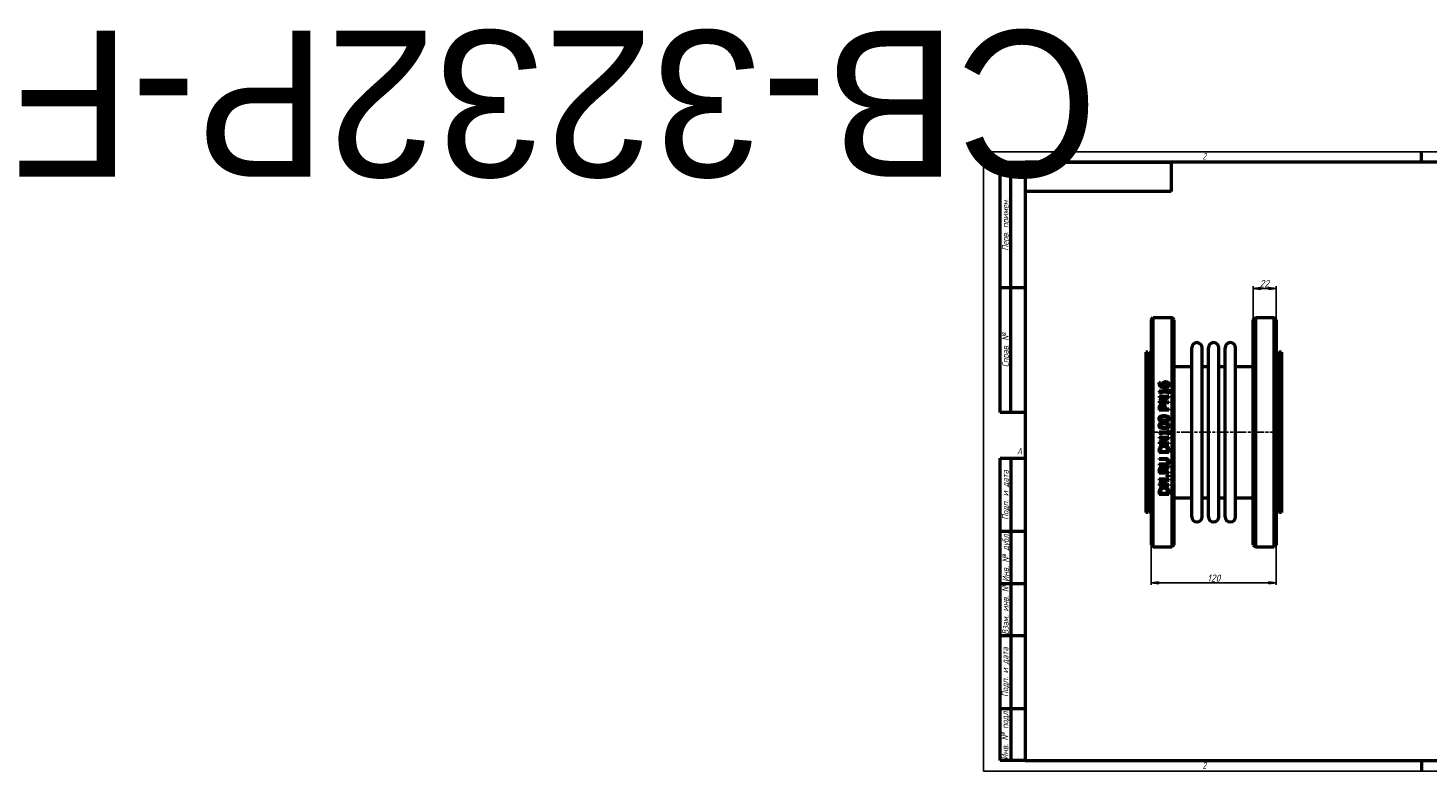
# Model space of a CAD drawing. Header units: millimetres. Extents: x -917 to 5470, y -139 to 713.
# Tile 1 of 4: x -917 to 426, y 0 to 713. Entities that reach past the tile are written whole.
import ezdxf
from ezdxf.enums import TextEntityAlignment as Align

# ---------------------------------------------------------------- set-up
doc = ezdxf.new("R2018")
doc.units = ezdxf.units.MM
doc.header["$LTSCALE"] = 2
doc.linetypes.add('CHAIN', pattern=[0.7087, 0.4724, -0.0591, 0.1181, -0.0591])
for name, color, linetype, lineweight in [('Видимый контур (ГОСТ)', 7, 'Continuous', 50), ('Кромка (ГОСТ)', 7, 'Continuous', 50), ('Обозначение (ГОСТ)', 7, 'Continuous', 25), ('Осевая линия (ГОСТ)', 7, 'Continuous', 25), ('Размер (ГОСТ)', 7, 'Continuous', 25), ('Эскизная геометрия (ГОСТ)', 7, 'Continuous', 50)]:
    doc.layers.add(name, color=color, linetype=linetype, lineweight=lineweight)
doc.styles.add('Альтернативный текст (ГОСТ)', font='arial.ttf', dxfattribs={"width": 0.8})
doc.styles.add('Обычный текст (ГОСТ)', font='GOST Common Italic.ttf')
doc.dimstyles.new('Обычный (ГОСТ)', dxfattribs={"dimscale": 2, "dimtxt": 3.5, "dimasz": 3.5, "dimexe": 1, "dimexo": 0, "dimgap": 0.5, "dimtad": 1, "dimtxsty": 'Обычный текст (ГОСТ)', "dimblk": 'Filled-1', "dimcen": 0.09, "dimdle": 15, "dimclrd": 256, "dimclre": 256, "dimclrt": 256, "dimazin": 2, "dimtfac": 0.714286, "dimtdec": 3, "dimtmove": 0, "dimatfit": 3, "dimfxl": 1, "dimtolj": 1, "dimlwd": 25, "dimlwe": 25, "dimarcsym": 0})

# ---------------------------------------------------------------- blocks, each defined once
blk = doc.blocks.new('Рамки ГОСТ - Рамка')
at = {"layer": 'Кромка (ГОСТ)', "lineweight": 25}
for p, q in [((0, 0), (0, 297)), ((0, 297), (420, 297)), ((420, 297), (420, 0)), ((420, 0), (0, 0))]:
    blk.add_line(p, q, dxfattribs=at)
at = {"layer": 'Кромка (ГОСТ)'}
for p, q in [((210, 292), (210, 297)), ((415, 292), (20, 292)), ((20, 292), (20, 5)), ((415, 5), (415, 292)), ((20, 5), (415, 5)), ((210, 5), (210, 0))]:
    blk.add_line(p, q, dxfattribs=at)
at = {"layer": 'Кромка (ГОСТ)', "char_height": 3.17, "attachment_point": 1, "style": 'Альтернативный текст (ГОСТ)'}
for s, insert, width in [('\\fGOST Common|b0|i1;{\\H3.1700;2}', (105, 296.5), 5.2328), ('\\fGOST Common|b0|i1;{\\H3.1700;1}', (315.02, 296.44), 5.2327), ('\\fGOST Common|b0|i1;{\\H3.1700;A}', (16, 155), 5.1335), ('\\fGOST Common|b0|i1;{\\H3.1700;A}', (416, 148.5), 5.0704), ('\\fGOST Common|b0|i1;{\\H3.1700;2}', (104.99, 4.3), 5.2328), ('\\fGOST Common|b0|i1;{\\H3.1700;1}', (315, 4.14), 6.6287), ('\\fGOST Common|b0|i1;{\\H3.1700;Формат А3}', (370, 4.39), 25.2103)]:
    blk.add_mtext(s, dxfattribs=dict(at, insert=insert, width=width))
blk = doc.blocks.new('ГОСТ - Доп. графы 1')
at = {"layer": 'Эскизная геометрия (ГОСТ)'}
for p, q in [((-12, 0), (-12, 145)), ((-12, 145), (0, 145)), ((-7, 145), (-7, 0)), ((-12, 110), (-7, 110)), ((-7, 110), (0, 110)), ((-12, 85), (-7, 85)), ((-7, 85), (0, 85)), ((-12, 60), (-7, 60)), ((-7, 60), (0, 60)), ((-12, 25), (-7, 25)), ((-7, 25), (0, 25)), ((0, 0), (-12, 0))]:
    blk.add_line(p, q, dxfattribs=at)
at = {"layer": 'Обозначение (ГОСТ)', "char_height": 3.17, "attachment_point": 5, "rotation": 90, "style": 'Альтернативный текст (ГОСТ)'}
for s, insert, width in [('\\fGOST Common|b0|i1;{\\H3.1700;Подп. и дата}', (-9.37, 127.41), 34.7679), ('\\fGOST Common|b0|i1;{\\H3.1700;Инв. № дубл.}', (-8.95, 97.55), 24.8438), ('\\fGOST Common|b0|i1;{\\H3.1700;Взам. инв. №}', (-9.58, 72.53), 24.8669), ('\\fGOST Common|b0|i1;{\\H3.1700;Подп. и дата}', (-9.5, 42.47), 35.1486), ('\\fGOST Common|b0|i1;{\\H3.1700;Инв. № подл.}', (-9.5, 12.41), 24.9618)]:
    blk.add_mtext(s, dxfattribs=dict(at, insert=insert, width=width))
at = {"layer": 'Обозначение (ГОСТ)', "lineweight": 30, "flags": 17}
for tag, p in [('Подп._и_дата_2', (-3.53, 127.51)), ('Инв._номер_дубликата', (-3.41, 97.47)), ('Взамен_инв._номера', (-3.46, 72.53)), ('Подп._и_дата_1', (-3.42, 42.35)), ('ИНВЕНТАРНЫЙ_НОМЕР', (-3.33, 12.68))]:
    blk.add_attdef(tag, text='', height=3.17, rotation=90, dxfattribs=at).set_placement(p, align=Align.MIDDLE_CENTER)
blk = doc.blocks.new('ГОСТ - Доп. графы 2')
at = {"layer": 'Эскизная геометрия (ГОСТ)'}
for p, q in [((-12, 0), (-12, 120)), ((-12, 120), (0, 120)), ((-7, 0), (-7, 120)), ((-12, 60), (0, 60)), ((0, 0), (-12, 0))]:
    blk.add_line(p, q, dxfattribs=at)
at = {"layer": 'Обозначение (ГОСТ)', "char_height": 3.17, "attachment_point": 5, "rotation": 90, "style": 'Альтернативный текст (ГОСТ)'}
for s, insert, width in [('\\fGOST Common|b0|i1;{\\H3.1700;Перв. примен.}', (-9.19, 90.05), 60.0143), ('\\fGOST Common|b0|i1;{\\H3.1700;Справ. №}', (-9.1, 30), 59.9357)]:
    blk.add_mtext(s, dxfattribs=dict(at, insert=insert, width=width))
at = {"layer": 'Обозначение (ГОСТ)', "lineweight": 30, "flags": 17}
for tag, p in [('Первичная_применяемость', (-3.65, 90.03)), ('Справочный_номер', (-3.55, 30.02))]:
    blk.add_attdef(tag, text='', height=3.17, rotation=90, dxfattribs=at).set_placement(p, align=Align.MIDDLE_CENTER)
blk = doc.blocks.new('ГОСТ - Доп. графы 3')
at = {"layer": 'Эскизная геометрия (ГОСТ)'}
for p, q in [((0, 0), (70, 0)), ((70, 0), (70, -14)), ((70, -14), (0, -14))]:
    blk.add_line(p, q, dxfattribs=at)
at = {"layer": 'Обозначение (ГОСТ)', "lineweight": 30}
blk.add_attdef('ОБОЗНАЧЕНИЕ', text='', height=5, rotation=180, dxfattribs=at).set_placement((34.94, -6.97), align=Align.MIDDLE_CENTER)
blk = doc.blocks.new('Filled-1')
at = {"color": 0}
for p, q in [((0, 0), (-1, 0.14)), ((-1, 0.14), (-1, -0.14)), ((-1, 0), (0, 0)), ((-1, -0.14), (0, 0))]:
    blk.add_line(p, q, dxfattribs=at)
at = {"color": 0, "flags": 128}
blk.add_lwpolyline([(-1, -0.14), (0, 0), (-1, 0.14), (-1, -0.14)], dxfattribs=at)
at = {"color": 0}
blk.add_solid([(-1, -0.14), (0, 0), (-1, 0.14), (-1, -0.14)], dxfattribs=at)
blk = doc.blocks.new('*D9')
at = {"layer": 'Defpoints', "color": 0, "linetype": 'Continuous', "transparency": 16777216}
for p in [(160.7, 217), (280.7, 217), (280.7, 180.5)]:
    blk.add_point(p, dxfattribs=at)
at = {"layer": 'Размер (ГОСТ)', "linetype": 'Continuous', "lineweight": 25, "transparency": 16777216}
for p, q in [((160.7, 217), (160.7, 178.5)), ((280.7, 217), (280.7, 178.5)), ((167.7, 180.5), (273.7, 180.5))]:
    blk.add_line(p, q, dxfattribs=at)
at = {"layer": 'Размер (ГОСТ)', "linetype": 'Continuous', "lineweight": 25, "transparency": 16777216, "xscale": 7, "yscale": 7, "zscale": 7, "rotation": 180}
blk.add_blockref('Filled-1', (160.7, 180.5), dxfattribs=at)
at = {"layer": 'Размер (ГОСТ)', "linetype": 'Continuous', "lineweight": 25, "transparency": 16777216, "xscale": 7, "yscale": 7, "zscale": 7}
blk.add_blockref('Filled-1', (280.7, 180.5), dxfattribs=at)
at = {"layer": 'Размер (ГОСТ)', "linetype": 'Continuous', "lineweight": 25, "transparency": 16777216, "insert": (214.6, 188.5), "char_height": 7, "attachment_point": 1, "style": 'Обычный текст (ГОСТ)'}
blk.add_mtext('\\A1;120', dxfattribs=at)
blk = doc.blocks.new('*D13')
at = {"layer": 'Defpoints', "color": 0, "linetype": 'Continuous', "transparency": 16777216}
for p in [(280.7, 463), (258.7, 433), (280.7, 433)]:
    blk.add_point(p, dxfattribs=at)
at = {"layer": 'Размер (ГОСТ)', "linetype": 'Continuous', "lineweight": 25, "transparency": 16777216}
for p, q in [((258.7, 433), (258.7, 465)), ((265.7, 463), (273.7, 463)), ((280.7, 433), (280.7, 465))]:
    blk.add_line(p, q, dxfattribs=at)
at = {"layer": 'Размер (ГОСТ)', "linetype": 'Continuous', "lineweight": 25, "transparency": 16777216, "xscale": 7, "yscale": 7, "zscale": 7, "rotation": 180}
blk.add_blockref('Filled-1', (258.7, 463), dxfattribs=at)
at = {"layer": 'Размер (ГОСТ)', "linetype": 'Continuous', "lineweight": 25, "transparency": 16777216, "xscale": 7, "yscale": 7, "zscale": 7}
blk.add_blockref('Filled-1', (280.7, 463), dxfattribs=at)
at = {"layer": 'Размер (ГОСТ)', "linetype": 'Continuous', "lineweight": 25, "transparency": 16777216, "insert": (264.7, 471), "char_height": 7, "attachment_point": 1, "style": 'Обычный текст (ГОСТ)'}
blk.add_mtext('\\A1;22', dxfattribs=at)

msp = doc.modelspace()

# ---------------------------------------------------------------- linework, layer by layer
at = {"layer": 'Видимый контур (ГОСТ)'}
for p, q in [((160.697, 432.953), (162.697, 434.953)), ((160.697, 432.953), (160.697, 216.953)), ((162.697, 214.953), (162.697, 434.953)), ((162.697, 434.953), (180.697, 434.953)), ((180.697, 434.953), (180.697, 214.953)), ((182.697, 432.953), (180.697, 434.953)), ((182.697, 216.953), (182.697, 432.953)), ((258.697, 432.953), (260.697, 434.953)), ((258.697, 216.953), (258.697, 432.953)), ((260.697, 434.953), (278.697, 434.953)), ((260.697, 434.953), (260.697, 214.953)), ((278.697, 214.953), (278.697, 434.953)), ((280.697, 432.953), (278.697, 434.953)), ((280.697, 432.953), (280.697, 216.953)), ((199.697, 243.953), (199.697, 405.953)), ((209.697, 243.953), (209.697, 405.953)), ((215.697, 243.953), (215.697, 405.953)), ((225.697, 243.953), (225.697, 405.953)), ((231.697, 243.953), (231.697, 405.953)), ((241.697, 243.953), (241.697, 405.953)), ((155.697, 401.953), (155.697, 247.953)), ((157.697, 401.953), (155.697, 401.953)), ((157.697, 399.453), (160.697, 402.453)), ((157.697, 401.953), (157.697, 247.953)), ((283.697, 399.453), (280.697, 402.453)), ((283.697, 401.953), (283.697, 247.953)), ((285.697, 401.953), (283.697, 401.953)), ((285.697, 401.953), (285.697, 247.953)), ((182.697, 387.953), (198.697, 387.953)), ((210.697, 387.953), (214.697, 387.953)), ((226.697, 387.953), (230.697, 387.953)), ((242.697, 387.953), (258.697, 387.953)), ((168.534, 372.74), (169.694, 372.74)), ((168.549, 364.578), (168.549, 363.645)), ((168.549, 364.578), (176.659, 364.578)), ((169.694, 372.689), (169.694, 372.74)), ((170.627, 361.785), (170.627, 363.419)), ((176.659, 363.419), (170.627, 363.419)), ((176.659, 366.176), (176.659, 364.578)), ((176.659, 366.176), (177.578, 366.176)), ((176.659, 363.419), (176.659, 361.785)), ((177.578, 361.785), (177.578, 366.176)), ((168.578, 359.51), (177.578, 359.51)), ((168.578, 359.51), (168.578, 358.394)), ((175.704, 358.394), (168.578, 358.394)), ((175.704, 358.394), (168.578, 354.769)), ((168.578, 354.769), (168.578, 353.07)), ((177.578, 353.07), (168.578, 353.07)), ((170.627, 361.785), (169.803, 361.785)), ((169.818, 354.185), (177.578, 358.168)), ((169.818, 354.185), (177.578, 354.185)), ((177.578, 361.785), (176.659, 361.785)), ((177.578, 358.168), (177.578, 359.51)), ((177.578, 353.07), (177.578, 354.185)), ((168.578, 348.504), (168.578, 346.243)), ((177.578, 346.243), (168.578, 346.243)), ((169.614, 347.439), (169.614, 348.431)), ((169.614, 347.439), (173.202, 347.439)), ((173.202, 348.256), (173.202, 347.439)), ((174.223, 347.439), (174.223, 348.453)), ((174.223, 347.439), (177.578, 347.439)), ((177.578, 346.243), (177.578, 347.439)), ((168.549, 325.362), (168.549, 324.429)), ((168.549, 325.362), (176.659, 325.362)), ((170.627, 322.569), (169.803, 322.569)), ((170.627, 322.569), (170.627, 324.202)), ((176.659, 324.202), (170.627, 324.202)), ((176.659, 326.959), (176.659, 325.362)), ((176.659, 326.959), (177.578, 326.959)), ((176.659, 324.202), (176.659, 322.569)), ((177.578, 322.569), (176.659, 322.569)), ((177.578, 322.569), (177.578, 326.959)), ((168.578, 320.293), (177.578, 320.293)), ((168.578, 320.293), (168.578, 319.177)), ((175.704, 319.177), (168.578, 319.177)), ((175.704, 319.177), (168.578, 315.553)), ((168.578, 315.553), (168.578, 313.853)), ((177.578, 313.853), (168.578, 313.853)), ((169.818, 314.969), (177.578, 318.951)), ((169.818, 314.969), (177.578, 314.969)), ((177.578, 318.951), (177.578, 320.293)), ((177.578, 313.853), (177.578, 314.969)), ((168.578, 307.508), (168.578, 305.459)), ((177.578, 305.459), (168.578, 305.459)), ((168.578, 299.879), (168.578, 298.683)), ((168.578, 299.879), (174.194, 299.879)), ((174.223, 298.683), (168.578, 298.683)), ((169.614, 306.655), (169.614, 307.566)), ((169.614, 306.655), (176.542, 306.655)), ((176.542, 307.566), (176.542, 306.655)), ((177.578, 305.459), (177.578, 307.53)), ((168.578, 294.562), (174.194, 294.562)), ((168.578, 294.562), (168.578, 293.366)), ((174.194, 293.366), (168.578, 293.366)), ((168.578, 288.115), (168.578, 285.796)), ((177.578, 285.796), (168.578, 285.796)), ((169.614, 286.992), (169.614, 288.181)), ((169.614, 286.992), (172.998, 286.992)), ((172.998, 288.042), (172.998, 286.992)), ((177.578, 292.761), (173.662, 289.559)), ((173.997, 288.363), (177.578, 291.207)), ((173.997, 286.992), (173.997, 288.363)), ((173.997, 286.992), (177.578, 286.992)), ((175.857, 283.724), (175.857, 282.28)), ((175.857, 283.724), (177.578, 283.724)), ((177.578, 282.28), (175.857, 282.28)), ((177.578, 291.207), (177.578, 292.761)), ((177.578, 285.796), (177.578, 286.992)), ((177.578, 282.28), (177.578, 283.724)), ((168.578, 280.224), (168.578, 279.108)), ((168.578, 280.224), (177.578, 280.224)), ((175.704, 279.108), (168.578, 275.483)), ((175.704, 279.108), (168.578, 279.108)), ((168.578, 275.483), (168.578, 273.783)), ((177.578, 273.783), (168.578, 273.783)), ((169.818, 274.899), (177.578, 278.882)), ((169.818, 274.899), (177.578, 274.899)), ((177.578, 278.882), (177.578, 280.224)), ((177.578, 273.783), (177.578, 274.899)), ((168.578, 267.438), (168.578, 265.389)), ((177.578, 265.389), (168.578, 265.389)), ((169.614, 266.585), (169.614, 267.497)), ((169.614, 266.585), (176.542, 266.585)), ((176.542, 267.497), (176.542, 266.585)), ((177.578, 265.389), (177.578, 267.46)), ((182.697, 261.953), (198.697, 261.953)), ((210.697, 261.953), (214.697, 261.953)), ((226.697, 261.953), (230.697, 261.953)), ((242.697, 261.953), (258.697, 261.953)), ((157.697, 247.953), (155.697, 247.953)), ((157.697, 250.453), (160.697, 247.453)), ((283.697, 250.453), (280.697, 247.453)), ((285.697, 247.953), (283.697, 247.953)), ((160.697, 216.953), (162.697, 214.953)), ((162.697, 214.953), (180.697, 214.953)), ((182.697, 216.953), (180.697, 214.953)), ((258.697, 216.953), (260.697, 214.953)), ((260.697, 214.953), (278.697, 214.953)), ((280.697, 216.953), (278.697, 214.953))]:
    msp.add_line(p, q, dxfattribs=at)
for centre, radius, start, end in [((204.697, 405.953), 5, 0, 180), ((220.697, 405.953), 5, 0, 180), ((236.697, 405.953), 5, 0, 180), ((198.697, 388.953), 1, 270, 0), ((210.697, 388.953), 1, 180, 270), ((214.697, 388.953), 1, 270, 0), ((226.697, 388.953), 1, 180, 270), ((230.697, 388.953), 1, 270, 0), ((242.697, 388.953), 1, 180, 270), ((198.697, 260.953), 1, 0, 90), ((210.697, 260.953), 1, 90, 180), ((214.697, 260.953), 1, 0, 90), ((226.697, 260.953), 1, 90, 180), ((230.697, 260.953), 1, 0, 90), ((242.697, 260.953), 1, 90, 180), ((204.697, 243.953), 5, 180, 0), ((220.697, 243.953), 5, 180, 0), ((236.697, 243.953), 5, 180, 0)]:
    msp.add_arc(centre, radius, start, end, dxfattribs=at)
for points, knots in [([(168.41, 371.719), (168.41, 371.822), (168.413, 371.926), (168.424, 372.13), (168.433, 372.237), (168.464, 372.47), (168.491, 372.61), (168.534, 372.74)], [0, 0, 0, 0, 0.034357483, 0.034357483, 0.067830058, 0.067830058, 0.114049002, 0.114049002, 0.114049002, 0.114049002]), ([(169.862, 368.67), (169.531, 368.905), (169.258, 369.188), (168.887, 369.734), (168.729, 370.018), (168.467, 370.816), (168.41, 371.269), (168.41, 371.719)], [0, 0, 0, 0, 0.125477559, 0.125477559, 0.210901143, 0.210901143, 0.312500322, 0.312500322, 0.312500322, 0.312500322]), ([(169.803, 361.785), (169.803, 362.04), (169.788, 362.312), (169.677, 362.924), (169.575, 363.096), (169.465, 363.268), (169.385, 363.35), (169.184, 363.489), (169.068, 363.54), (168.818, 363.613), (168.682, 363.634), (168.549, 363.645)], [0, 0, 0, 0, 0.081075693, 0.081075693, 0.198039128, 0.198039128, 0.353458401, 0.353458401, 0.516544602, 0.516544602, 0.68780653, 0.68780653, 0.68780653, 0.68780653]), ([(169.694, 372.689), (169.642, 372.588), (169.6, 372.465), (169.481, 372.059), (169.453, 371.803), (169.453, 371.558)], [0, 0, 0, 0, 0.036867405, 0.036867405, 0.14045427, 0.14045427, 0.14045427, 0.14045427]), ([(169.453, 371.558), (169.453, 371.224), (169.504, 370.89), (169.743, 370.293), (169.911, 370.041), (170.321, 369.634), (170.592, 369.426), (171.458, 369.065), (171.964, 368.969), (172.458, 368.925)], [0, 0, 0, 0, 0.110798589, 0.110798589, 0.209481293, 0.209481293, 0.292375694, 0.292375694, 0.382968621, 0.382968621, 0.382968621, 0.382968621]), ([(173.625, 367.685), (173.217, 367.685), (172.806, 367.707), (171.921, 367.819), (171.429, 367.923), (170.564, 368.24), (170.196, 368.43), (169.862, 368.67)], [0, 0, 0, 0, 0.122472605, 0.122472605, 0.267903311, 0.267903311, 0.390107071, 0.390107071, 0.390107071, 0.390107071]), ([(171.831, 370.8), (171.831, 370.968), (171.839, 371.139), (171.869, 371.387), (171.881, 371.468), (171.936, 371.742), (171.985, 371.887), (172.132, 372.206), (172.242, 372.38), (172.363, 372.543)], [0, 0, 0, 0, 0.0555764, 0.0555764, 0.082632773, 0.082632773, 0.14767866, 0.14767866, 0.233142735, 0.233142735, 0.233142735, 0.233142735]), ([(172.458, 368.925), (172.339, 369.096), (172.234, 369.273), (172.101, 369.545), (172.063, 369.633), (171.944, 369.934), (171.831, 370.282), (171.831, 370.8)], [0, 0, 0, 0, 0.066257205, 0.066257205, 0.097414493, 0.097414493, 0.171589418, 0.171589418, 0.171589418, 0.171589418]), ([(172.363, 372.543), (172.481, 372.7), (172.617, 372.842), (172.989, 373.135), (173.197, 373.234), (173.567, 373.382), (173.794, 373.439), (174.235, 373.507), (174.448, 373.52), (174.661, 373.52)], [0, 0, 0, 0, 0.062947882, 0.062947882, 0.148313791, 0.148313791, 0.26770231, 0.26770231, 0.375183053, 0.375183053, 0.375183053, 0.375183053]), ([(173.144, 371.682), (173.061, 371.578), (172.997, 371.464), (172.85, 371.079), (172.83, 370.764), (172.83, 370.53)], [0, 0, 0, 0, 0.042580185, 0.042580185, 0.134842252, 0.134842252, 0.134842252, 0.134842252]), ([(172.83, 370.53), (172.83, 370.379), (172.842, 370.23), (172.893, 369.926), (172.932, 369.78), (173.071, 369.384), (173.187, 369.149), (173.326, 368.925)], [0, 0, 0, 0, 0.049581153, 0.049581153, 0.10102943, 0.10102943, 0.183955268, 0.183955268, 0.183955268, 0.183955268]), ([(174.712, 372.295), (174.509, 372.295), (174.3, 372.28), (173.86, 372.192), (173.671, 372.114), (173.369, 371.921), (173.248, 371.809), (173.144, 371.682)], [0, 0, 0, 0, 0.060848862, 0.060848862, 0.135236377, 0.135236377, 0.20178667, 0.20178667, 0.20178667, 0.20178667]), ([(173.326, 368.925), (173.41, 368.921), (173.494, 368.916), (173.614, 368.909), (173.716, 368.903), (173.895, 368.903)], [0, 0, 0, 0, 0.0252685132, 0.0252685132, 0.0358120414, 0.0358120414, 0.0358120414, 0.0358120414]), ([(176.951, 368.677), (176.782, 368.516), (176.59, 368.379), (176.106, 368.109), (175.82, 368.001), (175.261, 367.832), (174.924, 367.771), (174.272, 367.7), (173.946, 367.685), (173.625, 367.685)], [0, 0, 0, 0, 0.073076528, 0.073076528, 0.169755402, 0.169755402, 0.297982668, 0.297982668, 0.420705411, 0.420705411, 0.420705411, 0.420705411]), ([(173.895, 368.903), (174.183, 368.903), (174.483, 368.916), (175.328, 369.024), (175.653, 369.16), (176.033, 369.359), (176.163, 369.443), (176.273, 369.545)], [0, 0, 0, 0, 0.086400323, 0.086400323, 0.255607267, 0.255607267, 0.34968845, 0.34968845, 0.34968845, 0.34968845]), ([(174.661, 373.52), (174.88, 373.52), (175.099, 373.503), (175.724, 373.393), (176.039, 373.262), (176.515, 373.014), (176.733, 372.86), (176.922, 372.674)], [0, 0, 0, 0, 0.065881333, 0.065881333, 0.191127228, 0.191127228, 0.320246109, 0.320246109, 0.320246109, 0.320246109]), ([(176.783, 370.668), (176.783, 370.889), (176.748, 371.107), (176.583, 371.494), (176.469, 371.656), (176.208, 371.902), (176.048, 372.024), (175.631, 372.187), (175.451, 372.23), (175.085, 372.284), (174.897, 372.295), (174.712, 372.295)], [0, 0, 0, 0, 0.072663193, 0.072663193, 0.137488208, 0.137488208, 0.185600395, 0.185600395, 0.218416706, 0.218416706, 0.251435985, 0.251435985, 0.251435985, 0.251435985]), ([(176.273, 369.545), (176.385, 369.646), (176.487, 369.758), (176.606, 369.941), (176.67, 370.052), (176.763, 370.367), (176.783, 370.517), (176.783, 370.668)], [0, 0, 0, 0, 0.0472172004, 0.0472172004, 0.0700077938, 0.0700077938, 0.0897858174, 0.0897858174, 0.0897858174, 0.0897858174]), ([(176.922, 372.674), (177.095, 372.507), (177.245, 372.324), (177.45, 371.992), (177.552, 371.803), (177.727, 371.265), (177.768, 370.965), (177.768, 370.661)], [0, 0, 0, 0, 0.076128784, 0.076128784, 0.126263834, 0.126263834, 0.18492551, 0.18492551, 0.18492551, 0.18492551]), ([(177.768, 370.661), (177.768, 370.463), (177.751, 370.265), (177.679, 369.884), (177.626, 369.703), (177.487, 369.375), (177.406, 369.227), (177.205, 368.939), (177.086, 368.803), (176.951, 368.677)], [0, 0, 0, 0, 0.065299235, 0.065299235, 0.127204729, 0.127204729, 0.182439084, 0.182439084, 0.240785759, 0.240785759, 0.240785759, 0.240785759]), ([(168.578, 348.504), (168.578, 348.757), (168.588, 349.015), (168.635, 349.489), (168.67, 349.719), (168.81, 350.266), (168.944, 350.578), (169.14, 350.86)], [0, 0, 0, 0, 0.077655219, 0.077655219, 0.146347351, 0.146347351, 0.250849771, 0.250849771, 0.250849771, 0.250849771]), ([(169.14, 350.86), (169.255, 351.028), (169.388, 351.182), (169.749, 351.504), (169.945, 351.616), (170.262, 351.774), (170.471, 351.839), (170.886, 351.916), (171.089, 351.932), (171.291, 351.932)], [0, 0, 0, 0, 0.062462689, 0.062462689, 0.147144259, 0.147144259, 0.283483, 0.283483, 0.408900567, 0.408900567, 0.408900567, 0.408900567]), ([(169.956, 350.036), (169.86, 349.891), (169.789, 349.733), (169.69, 349.403), (169.614, 349.076), (169.614, 348.431)], [0, 0, 0, 0, 0.053138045, 0.053138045, 0.105981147, 0.105981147, 0.105981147, 0.105981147]), ([(171.328, 350.685), (171.126, 350.685), (170.923, 350.662), (170.543, 350.549), (170.409, 350.472), (170.174, 350.309), (170.054, 350.182), (169.956, 350.036)], [0, 0, 0, 0, 0.060434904, 0.060434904, 0.119373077, 0.119373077, 0.215182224, 0.215182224, 0.215182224, 0.215182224]), ([(171.291, 351.932), (171.522, 351.932), (171.75, 351.907), (172.299, 351.782), (172.649, 351.644), (173.08, 351.34), (173.189, 351.247), (173.29, 351.144)], [0, 0, 0, 0, 0.069180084, 0.069180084, 0.169183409, 0.169183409, 0.20693329, 0.20693329, 0.20693329, 0.20693329]), ([(172.662, 350.174), (172.57, 350.266), (172.469, 350.35), (172.207, 350.518), (172.066, 350.573), (171.743, 350.664), (171.533, 350.685), (171.328, 350.685)], [0, 0, 0, 0, 0.039724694, 0.039724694, 0.094202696, 0.094202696, 0.180509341, 0.180509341, 0.180509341, 0.180509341]), ([(173.202, 348.256), (173.202, 348.48), (173.194, 348.714), (173.145, 349.184), (173.107, 349.363), (173.032, 349.618), (172.981, 349.741), (172.845, 349.974), (172.761, 350.08), (172.662, 350.174)], [0, 0, 0, 0, 0.068839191, 0.068839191, 0.145010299, 0.145010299, 0.222341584, 0.222341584, 0.300626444, 0.300626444, 0.300626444, 0.300626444]), ([(173.29, 351.144), (173.503, 350.927), (173.68, 350.684), (173.996, 350.083), (174.073, 349.791), (174.194, 349.249), (174.223, 348.841), (174.223, 348.453)], [0, 0, 0, 0, 0.092755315, 0.092755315, 0.208237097, 0.208237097, 0.476132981, 0.476132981, 0.476132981, 0.476132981]), ([(168.396, 338.096), (168.396, 338.459), (168.448, 338.821), (168.692, 339.429), (168.849, 339.67), (169.235, 340.062), (169.495, 340.264), (170.367, 340.662), (170.907, 340.789), (171.966, 340.942), (172.532, 340.97), (173.078, 340.97)], [0, 0, 0, 0, 0.109563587, 0.109563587, 0.19811009, 0.19811009, 0.275244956, 0.275244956, 0.367978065, 0.367978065, 0.464762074, 0.464762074, 0.464762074, 0.464762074]), ([(173.085, 335.215), (172.186, 335.215), (171.277, 335.287), (169.937, 335.662), (169.564, 335.87), (169.072, 336.251), (168.878, 336.466), (168.606, 336.933), (168.521, 337.162), (168.417, 337.629), (168.396, 337.863), (168.396, 338.096)], [0, 0, 0, 0, 0.269879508, 0.269879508, 0.472248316, 0.472248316, 0.654332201, 0.654332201, 0.80658432, 0.80658432, 0.951291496, 0.951291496, 0.951291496, 0.951291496]), ([(170.328, 339.416), (170.123, 339.335), (169.928, 339.224), (169.617, 338.925), (169.544, 338.786), (169.466, 338.607), (169.439, 338.51), (169.403, 338.308), (169.395, 338.202), (169.395, 338.096)], [0, 0, 0, 0, 0.066407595, 0.066407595, 0.129705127, 0.129705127, 0.195967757, 0.195967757, 0.265977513, 0.265977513, 0.265977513, 0.265977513]), ([(169.395, 338.096), (169.395, 337.927), (169.415, 337.756), (169.523, 337.423), (169.604, 337.295), (169.772, 337.1), (169.864, 337.02), (170.083, 336.872), (170.211, 336.807), (170.343, 336.754)], [0, 0, 0, 0, 0.051179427, 0.051179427, 0.105460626, 0.105460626, 0.154017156, 0.154017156, 0.210576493, 0.210576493, 0.210576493, 0.210576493]), ([(173.078, 339.745), (172.56, 339.745), (171.998, 339.727), (171.245, 339.648), (170.763, 339.589), (170.328, 339.416)], [0, 0, 0, 0, 0.155383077, 0.155383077, 0.22663436, 0.22663436, 0.22663436, 0.22663436]), ([(170.343, 336.754), (170.617, 336.645), (170.926, 336.58), (171.718, 336.47), (172.407, 336.441), (173.085, 336.441)], [0, 0, 0, 0, 0.088634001, 0.088634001, 0.240346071, 0.240346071, 0.240346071, 0.240346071]), ([(173.078, 340.97), (173.766, 340.97), (174.505, 340.927), (175.915, 340.648), (176.356, 340.44), (176.911, 340.093), (177.147, 339.882), (177.487, 339.402), (177.597, 339.16), (177.739, 338.639), (177.768, 338.367), (177.768, 338.096)], [0, 0, 0, 0, 0.20625805, 0.20625805, 0.43035992, 0.43035992, 0.64433722, 0.64433722, 0.82522255, 0.82522255, 1.00724305, 1.00724305, 1.00724305, 1.00724305]), ([(175.82, 339.424), (175.569, 339.523), (175.287, 339.586), (174.481, 339.714), (173.785, 339.745), (173.078, 339.745)], [0, 0, 0, 0, 0.081165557, 0.081165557, 0.245449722, 0.245449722, 0.245449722, 0.245449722]), ([(177.768, 338.096), (177.768, 337.734), (177.716, 337.371), (177.476, 336.762), (177.322, 336.52), (176.923, 336.109), (176.661, 335.913), (175.844, 335.537), (175.34, 335.413), (174.279, 335.247), (173.668, 335.215), (173.085, 335.215)], [0, 0, 0, 0, 0.109577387, 0.109577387, 0.197411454, 0.197411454, 0.281742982, 0.281742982, 0.382889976, 0.382889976, 0.503346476, 0.503346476, 0.503346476, 0.503346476]), ([(173.085, 336.441), (173.585, 336.441), (174.162, 336.453), (174.867, 336.517), (175.324, 336.566), (175.798, 336.747)], [0, 0, 0, 0, 0.149855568, 0.149855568, 0.211058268, 0.211058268, 0.211058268, 0.211058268]), ([(175.798, 336.747), (176.008, 336.826), (176.206, 336.934), (176.534, 337.239), (176.611, 337.385), (176.69, 337.559), (176.721, 337.661), (176.76, 337.875), (176.768, 337.986), (176.768, 338.096)], [0, 0, 0, 0, 0.067165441, 0.067165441, 0.134732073, 0.134732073, 0.219694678, 0.219694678, 0.307738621, 0.307738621, 0.307738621, 0.307738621]), ([(176.768, 338.096), (176.768, 338.272), (176.746, 338.448), (176.637, 338.762), (176.561, 338.893), (176.377, 339.098), (176.287, 339.173), (176.073, 339.314), (175.949, 339.374), (175.82, 339.424)], [0, 0, 0, 0, 0.052954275, 0.052954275, 0.100412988, 0.100412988, 0.135842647, 0.135842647, 0.177063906, 0.177063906, 0.177063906, 0.177063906]), ([(168.396, 331.343), (168.396, 331.704), (168.448, 332.064), (168.69, 332.672), (168.847, 332.913), (169.233, 333.307), (169.487, 333.503), (170.344, 333.902), (170.888, 334.032), (171.955, 334.187), (172.527, 334.216), (173.078, 334.216)], [0, 0, 0, 0, 0.108520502, 0.108520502, 0.196613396, 0.196613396, 0.274057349, 0.274057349, 0.371609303, 0.371609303, 0.473817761, 0.473817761, 0.473817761, 0.473817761]), ([(173.085, 328.462), (171.976, 328.462), (170.942, 328.571), (169.775, 329.003), (169.431, 329.188), (168.936, 329.644), (168.77, 329.866), (168.555, 330.315), (168.49, 330.52), (168.412, 330.933), (168.396, 331.138), (168.396, 331.343)], [0, 0, 0, 0, 0.332716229, 0.332716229, 0.48487363, 0.48487363, 0.595225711, 0.595225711, 0.679417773, 0.679417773, 0.759404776, 0.759404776, 0.759404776, 0.759404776]), ([(169.803, 322.569), (169.803, 323.036), (169.753, 323.449), (169.556, 323.933), (169.478, 324.029), (169.341, 324.171), (169.245, 324.236), (168.957, 324.372), (168.749, 324.413), (168.549, 324.429)], [0, 0, 0, 0, 0.140357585, 0.140357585, 0.220590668, 0.220590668, 0.338300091, 0.338300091, 0.540516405, 0.540516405, 0.540516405, 0.540516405]), ([(170.328, 332.663), (170.125, 332.582), (169.931, 332.472), (169.621, 332.177), (169.547, 332.038), (169.469, 331.86), (169.441, 331.764), (169.403, 331.559), (169.395, 331.451), (169.395, 331.343)], [0, 0, 0, 0, 0.065652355, 0.065652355, 0.128722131, 0.128722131, 0.195228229, 0.195228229, 0.267118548, 0.267118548, 0.267118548, 0.267118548]), ([(169.395, 331.343), (169.395, 331.141), (169.423, 330.938), (169.544, 330.645), (169.618, 330.508), (169.835, 330.291), (169.921, 330.225), (170.117, 330.101), (170.229, 330.046), (170.343, 330.001)], [0, 0, 0, 0, 0.060605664, 0.060605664, 0.094953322, 0.094953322, 0.113854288, 0.113854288, 0.135185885, 0.135185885, 0.135185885, 0.135185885]), ([(173.078, 332.991), (172.558, 332.991), (171.993, 332.974), (171.245, 332.894), (170.763, 332.835), (170.328, 332.663)], [0, 0, 0, 0, 0.156016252, 0.156016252, 0.225247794, 0.225247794, 0.225247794, 0.225247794]), ([(170.343, 330.001), (170.677, 329.868), (171.065, 329.798), (171.637, 329.738), (172.181, 329.687), (173.085, 329.687)], [0, 0, 0, 0, 0.107713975, 0.107713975, 0.173084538, 0.173084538, 0.173084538, 0.173084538]), ([(173.078, 334.216), (173.824, 334.216), (174.642, 334.166), (175.685, 333.927), (176, 333.83), (176.558, 333.572), (176.879, 333.385), (177.344, 332.881), (177.489, 332.645), (177.718, 332.051), (177.768, 331.697), (177.768, 331.343)], [0, 0, 0, 0, 0.223878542, 0.223878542, 0.319888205, 0.319888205, 0.407574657, 0.407574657, 0.468882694, 0.468882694, 0.546027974, 0.546027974, 0.546027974, 0.546027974]), ([(175.82, 332.67), (175.516, 332.79), (175.163, 332.859), (174.45, 332.95), (173.887, 332.991), (173.078, 332.991)], [0, 0, 0, 0, 0.098253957, 0.098253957, 0.216542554, 0.216542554, 0.216542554, 0.216542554]), ([(177.768, 331.343), (177.768, 330.993), (177.72, 330.643), (177.494, 330.042), (177.344, 329.798), (176.92, 329.344), (176.649, 329.162), (175.934, 328.815), (175.458, 328.688), (174.378, 328.499), (173.714, 328.462), (173.085, 328.462)], [0, 0, 0, 0, 0.105098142, 0.105098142, 0.192751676, 0.192751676, 0.291411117, 0.291411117, 0.431998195, 0.431998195, 0.621695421, 0.621695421, 0.621695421, 0.621695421]), ([(173.085, 329.687), (173.586, 329.687), (174.165, 329.699), (174.868, 329.764), (175.325, 329.812), (175.798, 329.993)], [0, 0, 0, 0, 0.150175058, 0.150175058, 0.210405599, 0.210405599, 0.210405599, 0.210405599]), ([(175.798, 329.993), (176.007, 330.072), (176.204, 330.18), (176.533, 330.483), (176.61, 330.629), (176.689, 330.801), (176.719, 330.903), (176.76, 331.118), (176.768, 331.23), (176.768, 331.343)], [0, 0, 0, 0, 0.066783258, 0.066783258, 0.134257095, 0.134257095, 0.219873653, 0.219873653, 0.31040719, 0.31040719, 0.31040719, 0.31040719]), ([(176.768, 331.343), (176.768, 331.541), (176.74, 331.74), (176.62, 332.032), (176.546, 332.169), (176.333, 332.382), (176.246, 332.449), (176.049, 332.572), (175.936, 332.626), (175.82, 332.67)], [0, 0, 0, 0, 0.059531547, 0.059531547, 0.095068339, 0.095068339, 0.115198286, 0.115198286, 0.138034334, 0.138034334, 0.138034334, 0.138034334]), ([(168.578, 307.508), (168.578, 307.89), (168.591, 308.294), (168.674, 309.125), (168.738, 309.397), (168.904, 309.989), (169.064, 310.383), (169.293, 310.732)], [0, 0, 0, 0, 0.11602432, 0.11602432, 0.253183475, 0.253183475, 0.537505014, 0.537505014, 0.537505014, 0.537505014]), ([(169.293, 310.732), (169.49, 311.029), (169.723, 311.295), (170.34, 311.827), (170.689, 312.02), (171.284, 312.292), (171.638, 312.397), (172.358, 312.528), (172.722, 312.555), (173.085, 312.555)], [0, 0, 0, 0, 0.107626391, 0.107626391, 0.245266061, 0.245266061, 0.422652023, 0.422652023, 0.597235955, 0.597235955, 0.597235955, 0.597235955]), ([(170.153, 309.944), (170.015, 309.71), (169.904, 309.464), (169.718, 308.885), (169.614, 308.409), (169.614, 307.566)], [0, 0, 0, 0, 0.082175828, 0.082175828, 0.184093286, 0.184093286, 0.184093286, 0.184093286]), ([(173.071, 311.308), (172.644, 311.308), (172.209, 311.264), (171.468, 311.055), (171.155, 310.916), (170.722, 310.61), (170.582, 310.486), (170.342, 310.222), (170.241, 310.088), (170.153, 309.944)], [0, 0, 0, 0, 0.128149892, 0.128149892, 0.231051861, 0.231051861, 0.287719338, 0.287719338, 0.338599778, 0.338599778, 0.338599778, 0.338599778]), ([(175.944, 310.053), (175.797, 310.272), (175.622, 310.466), (175.245, 310.77), (174.994, 310.939), (174.391, 311.159), (174.137, 311.217), (173.616, 311.292), (173.341, 311.308), (173.071, 311.308)], [0, 0, 0, 0, 0.079564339, 0.079564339, 0.14586776, 0.14586776, 0.189951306, 0.189951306, 0.236456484, 0.236456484, 0.236456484, 0.236456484]), ([(173.085, 312.555), (173.555, 312.555), (174.02, 312.501), (175.14, 312.194), (175.655, 311.896), (176.358, 311.349), (176.632, 311.056), (176.856, 310.717)], [0, 0, 0, 0, 0.140782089, 0.140782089, 0.348454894, 0.348454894, 0.523215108, 0.523215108, 0.523215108, 0.523215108]), ([(176.542, 307.566), (176.542, 307.824), (176.532, 308.086), (176.485, 308.583), (176.446, 308.848), (176.299, 309.431), (176.153, 309.756), (175.944, 310.053)], [0, 0, 0, 0, 0.078375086, 0.078375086, 0.151429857, 0.151429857, 0.26153837, 0.26153837, 0.26153837, 0.26153837]), ([(176.856, 310.717), (177.049, 310.41), (177.208, 310.085), (177.421, 309.439), (177.578, 308.837), (177.578, 307.53)], [0, 0, 0, 0, 0.109300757, 0.109300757, 0.205768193, 0.205768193, 0.205768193, 0.205768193]), ([(174.194, 299.879), (174.601, 299.879), (175.024, 299.852), (175.849, 299.699), (176.104, 299.593), (176.514, 299.391), (176.74, 299.224), (176.936, 299.018)], [0, 0, 0, 0, 0.122116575, 0.122116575, 0.25164757, 0.25164757, 0.469919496, 0.469919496, 0.469919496, 0.469919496]), ([(176.01, 298.296), (175.885, 298.379), (175.752, 298.447), (175.455, 298.56), (175.282, 298.604), (174.774, 298.671), (174.49, 298.683), (174.223, 298.683)], [0, 0, 0, 0, 0.045360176, 0.045360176, 0.095688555, 0.095688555, 0.15070222, 0.15070222, 0.15070222, 0.15070222]), ([(176.747, 296.619), (176.747, 296.802), (176.732, 296.985), (176.654, 297.387), (176.592, 297.55), (176.485, 297.786), (176.414, 297.903), (176.237, 298.121), (176.131, 298.217), (176.01, 298.296)], [0, 0, 0, 0, 0.056757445, 0.056757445, 0.126614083, 0.126614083, 0.20402086, 0.20402086, 0.284906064, 0.284906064, 0.284906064, 0.284906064]), ([(176.01, 294.949), (176.17, 295.054), (176.303, 295.185), (176.497, 295.462), (176.587, 295.629), (176.722, 296.106), (176.747, 296.366), (176.747, 296.619)], [0, 0, 0, 0, 0.058142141, 0.058142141, 0.104152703, 0.104152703, 0.152033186, 0.152033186, 0.152033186, 0.152033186]), ([(176.936, 299.018), (177.138, 298.813), (177.304, 298.582), (177.566, 298.059), (177.636, 297.809), (177.744, 297.283), (177.768, 296.945), (177.768, 296.619)], [0, 0, 0, 0, 0.087831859, 0.087831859, 0.179977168, 0.179977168, 0.324111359, 0.324111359, 0.324111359, 0.324111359]), ([(177.768, 296.619), (177.768, 296.365), (177.752, 296.109), (177.673, 295.598), (177.614, 295.38), (177.478, 295.012), (177.397, 294.842), (177.194, 294.516), (177.074, 294.365), (176.936, 294.227)], [0, 0, 0, 0, 0.078799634, 0.078799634, 0.160586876, 0.160586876, 0.236383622, 0.236383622, 0.313750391, 0.313750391, 0.313750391, 0.313750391]), ([(168.578, 288.115), (168.578, 288.357), (168.584, 288.606), (168.621, 289.151), (168.651, 289.354), (168.732, 289.796), (168.862, 290.111), (169.052, 290.405)], [0, 0, 0, 0, 0.077001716, 0.077001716, 0.173144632, 0.173144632, 0.486599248, 0.486599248, 0.486599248, 0.486599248]), ([(169.052, 290.405), (169.153, 290.561), (169.27, 290.705), (169.599, 291.016), (169.78, 291.123), (170.059, 291.273), (170.252, 291.336), (170.639, 291.411), (170.831, 291.426), (171.021, 291.426)], [0, 0, 0, 0, 0.05777207, 0.05777207, 0.139079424, 0.139079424, 0.281724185, 0.281724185, 0.414812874, 0.414812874, 0.414812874, 0.414812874]), ([(169.92, 289.61), (169.835, 289.481), (169.773, 289.341), (169.681, 289.04), (169.614, 288.746), (169.614, 288.181)], [0, 0, 0, 0, 0.0482798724, 0.0482798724, 0.0991888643, 0.0991888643, 0.0991888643, 0.0991888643]), ([(171.116, 290.179), (170.95, 290.179), (170.783, 290.16), (170.432, 290.061), (170.308, 289.985), (170.114, 289.852), (170.007, 289.739), (169.92, 289.61)], [0, 0, 0, 0, 0.049945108, 0.049945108, 0.109923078, 0.109923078, 0.235786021, 0.235786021, 0.235786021, 0.235786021]), ([(171.021, 291.426), (171.312, 291.426), (171.601, 291.393), (172.286, 291.198), (172.553, 291.017), (172.931, 290.722), (173.119, 290.523), (173.439, 290.069), (173.565, 289.819), (173.662, 289.559)], [0, 0, 0, 0, 0.087150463, 0.087150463, 0.214431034, 0.214431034, 0.391534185, 0.391534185, 0.573016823, 0.573016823, 0.573016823, 0.573016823]), ([(172.531, 289.668), (172.445, 289.76), (172.348, 289.84), (172.116, 289.985), (171.984, 290.042), (171.725, 290.119), (171.605, 290.143), (171.362, 290.173), (171.239, 290.179), (171.116, 290.179)], [0, 0, 0, 0, 0.03889611, 0.03889611, 0.083368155, 0.083368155, 0.119878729, 0.119878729, 0.156395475, 0.156395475, 0.156395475, 0.156395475]), ([(172.998, 288.042), (172.998, 288.21), (172.991, 288.379), (172.95, 288.778), (172.915, 288.941), (172.868, 289.131), (172.824, 289.248), (172.702, 289.472), (172.624, 289.575), (172.531, 289.668)], [0, 0, 0, 0, 0.05344875, 0.05344875, 0.127292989, 0.127292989, 0.254745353, 0.254745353, 0.386395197, 0.386395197, 0.386395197, 0.386395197]), ([(174.194, 294.562), (174.527, 294.562), (174.903, 294.579), (175.305, 294.654), (175.445, 294.682), (175.753, 294.799), (175.885, 294.867), (176.01, 294.949)], [0, 0, 0, 0, 0.099893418, 0.099893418, 0.122085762, 0.122085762, 0.140751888, 0.140751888, 0.140751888, 0.140751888]), ([(176.936, 294.227), (176.781, 294.069), (176.608, 293.932), (176.15, 293.662), (175.903, 293.582), (175.478, 293.469), (175.223, 293.428), (174.715, 293.377), (174.452, 293.366), (174.194, 293.366)], [0, 0, 0, 0, 0.067828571, 0.067828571, 0.161157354, 0.161157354, 0.286113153, 0.286113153, 0.414153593, 0.414153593, 0.414153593, 0.414153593]), ([(168.578, 267.438), (168.578, 267.806), (168.59, 268.195), (168.67, 269.038), (168.736, 269.315), (168.893, 269.888), (169.054, 270.298), (169.293, 270.662)], [0, 0, 0, 0, 0.129538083, 0.129538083, 0.295448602, 0.295448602, 0.694069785, 0.694069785, 0.694069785, 0.694069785]), ([(169.293, 270.662), (169.468, 270.926), (169.675, 271.171), (170.185, 271.635), (170.486, 271.84), (171.03, 272.113), (171.417, 272.286), (172.353, 272.457), (172.719, 272.485), (173.085, 272.485)], [0, 0, 0, 0, 0.105218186, 0.105218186, 0.220784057, 0.220784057, 0.293414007, 0.293414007, 0.338455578, 0.338455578, 0.338455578, 0.338455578]), ([(170.153, 269.874), (170.031, 269.667), (169.931, 269.452), (169.724, 268.865), (169.614, 268.364), (169.614, 267.497)], [0, 0, 0, 0, 0.080819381, 0.080819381, 0.213207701, 0.213207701, 0.213207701, 0.213207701]), ([(173.071, 271.238), (172.755, 271.238), (172.437, 271.214), (171.737, 271.082), (171.368, 270.953), (170.84, 270.636), (170.663, 270.494), (170.37, 270.191), (170.253, 270.037), (170.153, 269.874)], [0, 0, 0, 0, 0.094757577, 0.094757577, 0.214861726, 0.214861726, 0.287932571, 0.287932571, 0.352002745, 0.352002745, 0.352002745, 0.352002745]), ([(175.944, 269.984), (175.815, 270.175), (175.662, 270.352), (175.241, 270.715), (174.999, 270.847), (174.526, 271.054), (174.23, 271.131), (173.646, 271.221), (173.357, 271.238), (173.071, 271.238)], [0, 0, 0, 0, 0.076735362, 0.076735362, 0.178156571, 0.178156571, 0.31850781, 0.31850781, 0.449290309, 0.449290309, 0.449290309, 0.449290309]), ([(173.085, 272.485), (173.436, 272.485), (173.785, 272.455), (174.616, 272.292), (175.068, 272.126), (175.775, 271.731), (176.039, 271.544), (176.499, 271.122), (176.693, 270.894), (176.856, 270.647)], [0, 0, 0, 0, 0.105219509, 0.105219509, 0.255587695, 0.255587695, 0.358477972, 0.358477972, 0.457275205, 0.457275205, 0.457275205, 0.457275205]), ([(176.542, 267.497), (176.542, 267.749), (176.533, 268.006), (176.478, 268.593), (176.432, 268.818), (176.323, 269.304), (176.173, 269.657), (175.944, 269.984)], [0, 0, 0, 0, 0.088862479, 0.088862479, 0.205970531, 0.205970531, 0.589922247, 0.589922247, 0.589922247, 0.589922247]), ([(176.856, 270.647), (177.028, 270.374), (177.171, 270.089), (177.407, 269.444), (177.578, 268.82), (177.578, 267.46)], [0, 0, 0, 0, 0.10755909, 0.10755909, 0.234601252, 0.234601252, 0.234601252, 0.234601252])]:
    msp.add_open_spline(points, degree=3, knots=knots, dxfattribs=at)
at = {"layer": 'Осевая линия (ГОСТ)', "linetype": 'CHAIN', "ltscale": 11.993792}
msp.add_line((155.697, 324.953), (285.697, 324.953), dxfattribs=at)

# ---------------------------------------------------------------- block references
ref = msp.add_blockref('ГОСТ - Доп. графы 3', (40, 584), dxfattribs=dict(xscale=2, yscale=2, zscale=2))
lines = msp.add_mtext('CB-3232P-F', dxfattribs={"layer": 'Обозначение (ГОСТ)', "insert": (109.884, 570.065), "char_height": 140.2497, "attachment_point": 1, "rotation": 180})
ref.add_attrib('ОБОЗНАЧЕНИЕ', '', (109.884, 570.065)).embed_mtext(lines)
at = {"xscale": 2, "yscale": 2, "zscale": 2}
for name, p in [('Рамки ГОСТ - Рамка', (0, 0)), ('ГОСТ - Доп. графы 2', (40, 344)), ('ГОСТ - Доп. графы 1', (40, 10))]:
    msp.add_blockref(name, p, dxfattribs=at)

# ---------------------------------------------------------------- dimensions: what is measured, and where the dimension line sits
at = {"layer": 'Размер (ГОСТ)', "linetype": 'Continuous', "lineweight": 25}
for base, p1, p2, picture, middle in [((280.697, 462.953), (258.697, 432.953), (280.697, 432.953), '*D13', (269.697, 462.953)), ((280.697, 180.453), (160.697, 216.953), (280.697, 216.953), '*D9', (220.697, 180.453))]:
    dim = msp.add_linear_dim(base=base, p1=p1, p2=p2, angle=180, dimstyle='Обычный (ГОСТ)', override={"dimgap": 0.5, "dimdec": 2, "dimtol": 0, "dimlim": 0, "dimtp": 0, "dimtm": 0, "dimtdec": 3, "dimtofl": 0, "dimatfit": 1}, dxfattribs=at)
    dim.commit()
    dim.dimension.update_dxf_attribs({"geometry": picture, "text_midpoint": middle, "dimtype": 160})

doc.saveas('drawing.dxf')
